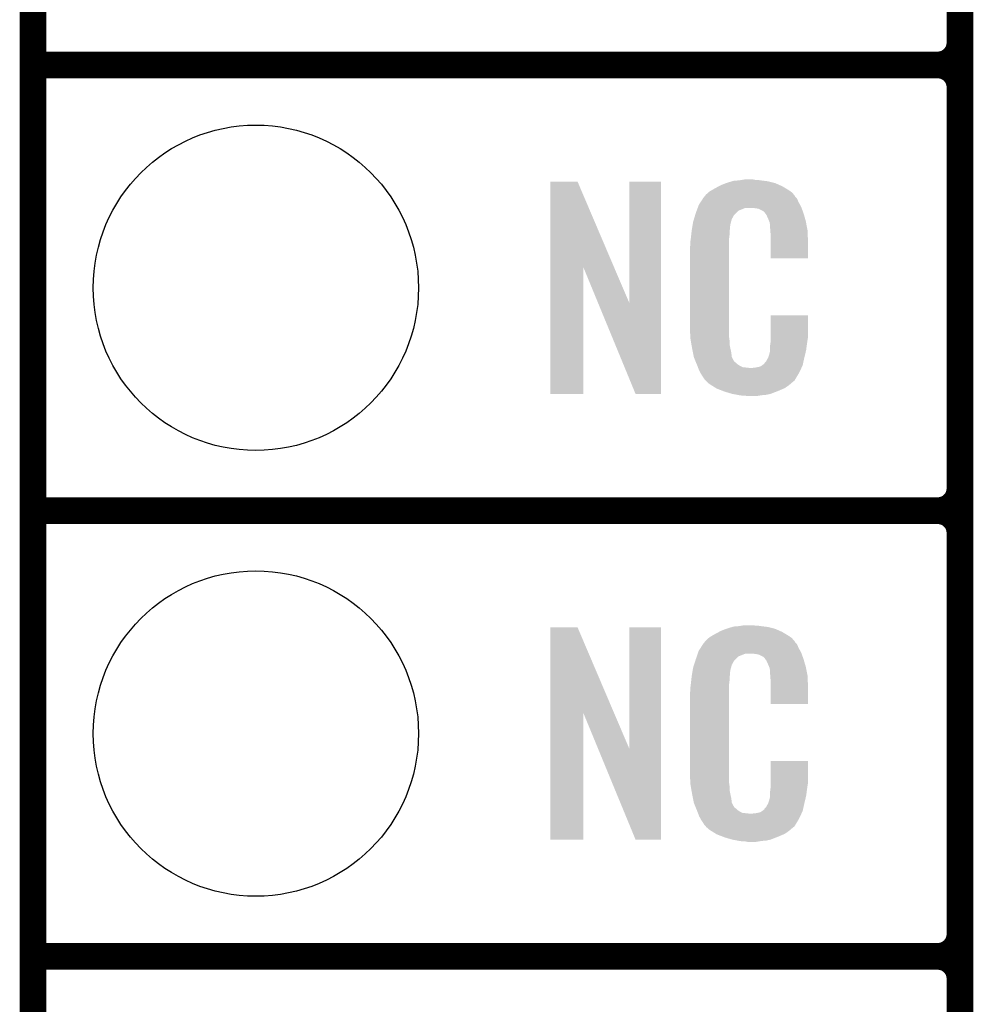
# Model space of a CAD drawing. Extents: x -0.05 to 0.95, y -0.15 to 2.1.
# Tile 4 of 35: x -0.05 to 0.16, y 0.14 to 0.36. Entities that reach past the tile are written whole.
import ezdxf

# ---------------------------------------------------------------- set-up
doc = ezdxf.new("R2010")
doc.units = 0
doc.layers.get('0').update_dxf_attribs({"linetype": 'CONTINUOUS'})
for name, color, linetype in [('HALL_CURRENT_24_V100_GKO', 5, 'CONTINUOUS'), ('HALL_CURRENT_24_V100_GTO', 14, 'CONTINUOUS'), ('HALL_CURRENT_24_V100_GTS', 12, 'CONTINUOUS')]:
    doc.layers.add(name, color=color, linetype=linetype)

# ---------------------------------------------------------------- blocks, each defined once
blk = doc.blocks.new('ROUND_39')
blk.add_circle((0, 0), 0.0365)

msp = doc.modelspace()

# ---------------------------------------------------------------- linework, layer by layer
at = {"layer": 'HALL_CURRENT_24_V100_GKO', "const_width": 0.006}
msp.add_lwpolyline([(-0.05, -0.15), (-0.05, 2.01)], dxfattribs=at)
at = {"layer": 'HALL_CURRENT_24_V100_GTO', "const_width": 0.006}
for points in [[(0.158, -0.022), (0.158, 0.722)], [(0.158, 0.355), (0.158, 0.445)], [(-0.05, 0.35), (0.153, 0.35)], [(-0.05, 0.35), (0.153, 0.35)], [(0.158, 0.255), (0.158, 0.345)], [(-0.05, 0.25), (0.153, 0.25)], [(-0.05, 0.25), (0.153, 0.25)], [(0.158, 0.155), (0.158, 0.245)], [(-0.05, 0.15), (0.153, 0.15)], [(-0.05, 0.15), (0.153, 0.15)], [(0.158, 0.055), (0.158, 0.145)]]:
    msp.add_lwpolyline(points, dxfattribs=at)
for points in [[(0.153, 0.35, 0.414214), (0.158, 0.355)], [(0.158, 0.345, 0.414214), (0.153, 0.35)], [(0.158, 0.345, 0.414214), (0.153, 0.35)], [(0.153, 0.25, 0.414214), (0.158, 0.255)], [(0.158, 0.245, 0.414214), (0.153, 0.25)], [(0.158, 0.245, 0.414214), (0.153, 0.25)], [(0.153, 0.15, 0.414214), (0.158, 0.155)], [(0.158, 0.145, 0.414214), (0.153, 0.15)], [(0.158, 0.145, 0.414214), (0.153, 0.15)]]:
    msp.add_lwpolyline(points, format="xyb", dxfattribs=at)
at = {"layer": 'HALL_CURRENT_24_V100_GTO'}
for points in [[(0.0661, 0.30459), (0.0661, 0.3238), (0.08039, 0.30459), (0.0722, 0.3238)], [(0.0661, 0.3238), (0.0661, 0.3238), (0.0722, 0.3238), (0.0661, 0.3238)], [(0.0838, 0.29661), (0.0838, 0.3238), (0.0909, 0.29661), (0.0909, 0.3238)], [(0.0838, 0.3238), (0.0838, 0.3238), (0.0909, 0.3238), (0.0838, 0.3238)], [(0.103, 0.3223), (0.10393, 0.3228), (0.11893, 0.3223), (0.1181, 0.3228)], [(0.10393, 0.3228), (0.1043, 0.323), (0.1181, 0.3228), (0.11764, 0.323)], [(0.1043, 0.323), (0.1053, 0.3234), (0.11764, 0.323), (0.11673, 0.3234)], [(0.1053, 0.3234), (0.1056, 0.3235), (0.11673, 0.3234), (0.1165, 0.3235)], [(0.1056, 0.3235), (0.1062, 0.3237), (0.1165, 0.3235), (0.1157, 0.3237)], [(0.1062, 0.3237), (0.10687, 0.3239), (0.1157, 0.3237), (0.1149, 0.3239)], [(0.10687, 0.3239), (0.1072, 0.324), (0.1149, 0.3239), (0.1141, 0.324)], [(0.1072, 0.324), (0.1084, 0.3241), (0.1141, 0.324), (0.1133, 0.3241)], [(0.1084, 0.3241), (0.109, 0.3242), (0.1133, 0.3241), (0.1127, 0.3242)], [(0.109, 0.3242), (0.1096, 0.3243), (0.1121, 0.3242), (0.1116, 0.3243)], [(0.1005, 0.3203), (0.1006, 0.3204), (0.1212, 0.3203), (0.1211, 0.3204)], [(0.1006, 0.3204), (0.10068, 0.3205), (0.1211, 0.3204), (0.121, 0.3205)], [(0.10068, 0.3205), (0.10084, 0.3207), (0.121, 0.3205), (0.1209, 0.3207)], [(0.10084, 0.3207), (0.101, 0.3209), (0.1209, 0.3207), (0.12073, 0.3209)], [(0.101, 0.3209), (0.10157, 0.3214), (0.12073, 0.3209), (0.1203, 0.3214)], [(0.10157, 0.3214), (0.1018, 0.3216), (0.1203, 0.3214), (0.12002, 0.3216)], [(0.1018, 0.3216), (0.10231, 0.3219), (0.12002, 0.3216), (0.1196, 0.3219)], [(0.10231, 0.3219), (0.103, 0.3223), (0.1196, 0.3219), (0.11893, 0.3223)], [(0.09914, 0.3179), (0.09922, 0.3181), (0.12247, 0.3179), (0.1224, 0.3181)], [(0.09922, 0.3181), (0.0994, 0.3186), (0.1224, 0.3181), (0.12213, 0.3186)], [(0.0994, 0.3186), (0.09979, 0.3192), (0.12213, 0.3186), (0.1218, 0.3192)], [(0.09979, 0.3192), (0.10037, 0.3201), (0.1218, 0.3192), (0.1214, 0.3201)], [(0.10037, 0.3201), (0.1005, 0.3203), (0.1214, 0.3201), (0.1212, 0.3203)], [(0.09831, 0.3154), (0.09858, 0.3163), (0.1068, 0.3154), (0.1073, 0.3163)], [(0.09858, 0.3163), (0.0987, 0.3167), (0.1073, 0.3163), (0.1077, 0.3167)], [(0.0987, 0.3167), (0.09892, 0.3173), (0.1077, 0.3167), (0.1083, 0.3173)], [(0.09892, 0.3173), (0.09914, 0.3179), (0.1083, 0.3173), (0.1098, 0.3179)], [(0.09914, 0.3179), (0.09914, 0.3179), (0.1098, 0.3179), (0.1117, 0.3179)], [(0.1124, 0.3178), (0.1117, 0.3179), (0.12251, 0.3178), (0.12247, 0.3179)], [(0.1129, 0.3177), (0.1124, 0.3178), (0.12254, 0.3177), (0.12251, 0.3178)], [(0.1139, 0.3172), (0.1129, 0.3177), (0.12272, 0.3172), (0.12254, 0.3177)], [(0.1141, 0.317), (0.1139, 0.3172), (0.12279, 0.317), (0.12272, 0.3172)], [(0.11431, 0.3167), (0.1141, 0.317), (0.1229, 0.3167), (0.12279, 0.317)], [(0.1146, 0.3163), (0.11431, 0.3167), (0.12302, 0.3163), (0.1229, 0.3167)], [(0.115, 0.3154), (0.1146, 0.3163), (0.12328, 0.3154), (0.12302, 0.3163)], [(0.09786, 0.3132), (0.09794, 0.3137), (0.1064, 0.3132), (0.1064, 0.3137)], [(0.09794, 0.3137), (0.09801, 0.3141), (0.1064, 0.3137), (0.1065, 0.3141)], [(0.09801, 0.3141), (0.09804, 0.3143), (0.1065, 0.3141), (0.1065, 0.3143)], [(0.09804, 0.3143), (0.0981, 0.3147), (0.1065, 0.3143), (0.10661, 0.3147)], [(0.0981, 0.3147), (0.09831, 0.3154), (0.10661, 0.3147), (0.1068, 0.3154)], [(0.11516, 0.315), (0.115, 0.3154), (0.1234, 0.315), (0.12328, 0.3154)], [(0.1152, 0.3149), (0.11516, 0.315), (0.12342, 0.3149), (0.1234, 0.315)], [(0.1153, 0.3147), (0.1152, 0.3149), (0.12346, 0.3147), (0.12342, 0.3149)], [(0.1153, 0.3146), (0.1153, 0.3147), (0.12348, 0.3146), (0.12346, 0.3147)], [(0.1154, 0.3141), (0.1153, 0.3146), (0.12357, 0.3141), (0.12348, 0.3146)], [(0.1154, 0.3134), (0.1154, 0.3141), (0.1237, 0.3134), (0.12357, 0.3141)], [(0.09761, 0.3111), (0.0977, 0.3119), (0.1062, 0.3111), (0.1063, 0.3119)], [(0.0977, 0.3119), (0.09779, 0.3127), (0.1063, 0.3119), (0.1063, 0.3127)], [(0.09779, 0.3127), (0.0978, 0.3128), (0.1063, 0.3127), (0.10632, 0.3128)], [(0.0978, 0.3128), (0.09786, 0.3132), (0.10632, 0.3128), (0.1064, 0.3132)], [(0.11544, 0.3129), (0.1154, 0.3134), (0.1238, 0.3129), (0.1237, 0.3134)], [(0.1155, 0.3121), (0.11544, 0.3129), (0.12383, 0.3121), (0.1238, 0.3129)], [(0.1155, 0.3106), (0.1155, 0.3121), (0.1239, 0.3106), (0.12383, 0.3121)], [(0.0974, 0.3091), (0.0975, 0.3096), (0.1062, 0.3091), (0.1062, 0.3096)], [(0.0975, 0.3103), (0.0976, 0.311), (0.1062, 0.3103), (0.1062, 0.311)], [(0.0975, 0.3096), (0.0975, 0.3103), (0.1062, 0.3096), (0.1062, 0.3103)], [(0.0976, 0.311), (0.09761, 0.3111), (0.1062, 0.311), (0.1062, 0.3111)], [(0.1155, 0.3066), (0.1155, 0.3106), (0.1239, 0.3066), (0.1239, 0.3106)], [(0.0974, 0.2914), (0.0974, 0.3091), (0.1062, 0.2914), (0.1062, 0.3091)], [(0.0661, 0.2762), (0.0661, 0.30459), (0.0735, 0.2762), (0.0735, 0.30459)], [(0.07679, 0.29661), (0.0735, 0.30459), (0.0838, 0.29661), (0.08039, 0.30459)], [(0.0852, 0.2762), (0.07679, 0.29661), (0.0909, 0.2762), (0.0909, 0.29661)], [(0.1155, 0.2889), (0.1155, 0.2938), (0.1239, 0.2889), (0.1239, 0.2938)], [(0.1155, 0.2938), (0.1155, 0.2938), (0.1239, 0.2938), (0.1155, 0.2938)], [(0.09749, 0.2889), (0.0974, 0.2914), (0.1062, 0.2889), (0.1062, 0.2914)], [(0.0975, 0.2887), (0.09749, 0.2889), (0.10623, 0.2887), (0.1062, 0.2889)], [(0.09759, 0.2882), (0.0975, 0.2887), (0.1063, 0.2882), (0.10623, 0.2887)], [(0.09774, 0.2873), (0.09759, 0.2882), (0.1063, 0.2873), (0.1063, 0.2882)], [(0.0979, 0.2864), (0.09774, 0.2873), (0.10649, 0.2864), (0.1063, 0.2873)], [(0.1154, 0.2871), (0.11547, 0.2876), (0.12363, 0.2871), (0.1237, 0.2876)], [(0.11547, 0.2876), (0.1155, 0.2878), (0.1237, 0.2876), (0.12373, 0.2878)], [(0.1155, 0.2883), (0.1155, 0.2889), (0.1238, 0.2883), (0.1239, 0.2889)], [(0.1155, 0.2878), (0.1155, 0.2883), (0.12373, 0.2878), (0.1238, 0.2883)], [(0.0981, 0.2854), (0.0979, 0.2864), (0.1067, 0.2854), (0.10649, 0.2864)], [(0.09828, 0.2845), (0.0981, 0.2854), (0.1068, 0.2845), (0.1067, 0.2854)], [(0.115, 0.2844), (0.1153, 0.2854), (0.1231, 0.2844), (0.12334, 0.2854)], [(0.1153, 0.2855), (0.1154, 0.2857), (0.12336, 0.2855), (0.12341, 0.2857)], [(0.1153, 0.2854), (0.1153, 0.2855), (0.12334, 0.2854), (0.12336, 0.2855)], [(0.1154, 0.2861), (0.1154, 0.2871), (0.1235, 0.2861), (0.12363, 0.2871)], [(0.1154, 0.2857), (0.1154, 0.2861), (0.12341, 0.2857), (0.1235, 0.2861)], [(0.0983, 0.2844), (0.09828, 0.2845), (0.10685, 0.2844), (0.1068, 0.2845)], [(0.09859, 0.2837), (0.0983, 0.2844), (0.1072, 0.2837), (0.10685, 0.2844)], [(0.09863, 0.2836), (0.09859, 0.2837), (0.1073, 0.2836), (0.1072, 0.2837)], [(0.09871, 0.2834), (0.09863, 0.2836), (0.1074, 0.2834), (0.1073, 0.2836)], [(0.09879, 0.2832), (0.09871, 0.2834), (0.1077, 0.2832), (0.1074, 0.2834)], [(0.09892, 0.2829), (0.09879, 0.2832), (0.108, 0.2829), (0.1077, 0.2832)], [(0.099, 0.2827), (0.09892, 0.2829), (0.1083, 0.2827), (0.108, 0.2829)], [(0.1136, 0.2826), (0.114, 0.2829), (0.1227, 0.2826), (0.12277, 0.2829)], [(0.1141, 0.2831), (0.1145, 0.2835), (0.12281, 0.2831), (0.1229, 0.2835)], [(0.1141, 0.2829), (0.1141, 0.2831), (0.12277, 0.2829), (0.12281, 0.2831)], [(0.1145, 0.2835), (0.115, 0.2844), (0.1229, 0.2835), (0.1231, 0.2844)], [(0.09908, 0.2825), (0.099, 0.2827), (0.1086, 0.2825), (0.1083, 0.2827)], [(0.09919, 0.2822), (0.09908, 0.2825), (0.1092, 0.2822), (0.1086, 0.2825)], [(0.09927, 0.282), (0.09919, 0.2822), (0.111, 0.282), (0.1092, 0.2822)], [(0.0995, 0.2814), (0.09927, 0.282), (0.12214, 0.2814), (0.12242, 0.282)], [(0.09978, 0.2809), (0.0995, 0.2814), (0.1219, 0.2809), (0.12214, 0.2814)], [(0.1, 0.2805), (0.09978, 0.2809), (0.12166, 0.2805), (0.1219, 0.2809)], [(0.1114, 0.282), (0.1117, 0.2821), (0.12242, 0.282), (0.12246, 0.2821)], [(0.1121, 0.2821), (0.1131, 0.2823), (0.12246, 0.2821), (0.12256, 0.2823)], [(0.1131, 0.2823), (0.1136, 0.2826), (0.12256, 0.2823), (0.1227, 0.2826)], [(0.1004, 0.2799), (0.1, 0.2805), (0.1213, 0.2799), (0.12166, 0.2805)], [(0.1005, 0.2798), (0.1004, 0.2799), (0.12124, 0.2798), (0.1213, 0.2799)], [(0.1005, 0.2797), (0.1005, 0.2798), (0.12118, 0.2797), (0.12124, 0.2798)], [(0.10076, 0.2794), (0.1005, 0.2797), (0.121, 0.2794), (0.12118, 0.2797)], [(0.10093, 0.2792), (0.10076, 0.2794), (0.1209, 0.2792), (0.121, 0.2794)], [(0.1011, 0.279), (0.10093, 0.2792), (0.12065, 0.279), (0.1209, 0.2792)], [(0.10133, 0.2788), (0.1011, 0.279), (0.1204, 0.2788), (0.12065, 0.279)], [(0.1018, 0.2784), (0.10133, 0.2788), (0.11993, 0.2784), (0.1204, 0.2788)], [(0.10212, 0.2782), (0.1018, 0.2784), (0.1197, 0.2782), (0.11993, 0.2784)], [(0.10324, 0.2775), (0.10212, 0.2782), (0.1187, 0.2775), (0.1197, 0.2782)], [(0.1034, 0.2774), (0.10324, 0.2775), (0.11847, 0.2774), (0.1187, 0.2775)], [(0.10469, 0.2769), (0.1034, 0.2774), (0.1173, 0.2769), (0.11847, 0.2774)], [(0.1052, 0.2767), (0.10469, 0.2769), (0.11679, 0.2767), (0.1173, 0.2769)], [(0.1069, 0.2762), (0.1052, 0.2767), (0.1155, 0.2762), (0.11679, 0.2767)], [(0.10797, 0.276), (0.1069, 0.2762), (0.1146, 0.276), (0.1155, 0.2762)], [(0.1085, 0.2759), (0.10797, 0.276), (0.1135, 0.2759), (0.1146, 0.276)], [(0.1092, 0.2758), (0.1085, 0.2759), (0.1129, 0.2758), (0.1135, 0.2759)], [(0.1103, 0.2757), (0.1098, 0.2758), (0.1123, 0.2757), (0.1129, 0.2758)], [(0.0661, 0.20459), (0.0661, 0.2238), (0.08039, 0.20459), (0.0722, 0.2238)], [(0.0661, 0.2238), (0.0661, 0.2238), (0.0722, 0.2238), (0.0661, 0.2238)], [(0.0838, 0.19661), (0.0838, 0.2238), (0.0909, 0.19661), (0.0909, 0.2238)], [(0.0838, 0.2238), (0.0838, 0.2238), (0.0909, 0.2238), (0.0838, 0.2238)], [(0.1043, 0.223), (0.1053, 0.2234), (0.11764, 0.223), (0.11673, 0.2234)], [(0.1053, 0.2234), (0.1056, 0.2235), (0.11673, 0.2234), (0.1165, 0.2235)], [(0.1056, 0.2235), (0.1062, 0.2237), (0.1165, 0.2235), (0.1157, 0.2237)], [(0.1062, 0.2237), (0.10687, 0.2239), (0.1157, 0.2237), (0.1149, 0.2239)], [(0.10687, 0.2239), (0.1072, 0.224), (0.1149, 0.2239), (0.1141, 0.224)], [(0.1072, 0.224), (0.1084, 0.2241), (0.1141, 0.224), (0.1133, 0.2241)], [(0.1084, 0.2241), (0.109, 0.2242), (0.1133, 0.2241), (0.1127, 0.2242)], [(0.109, 0.2242), (0.1096, 0.2243), (0.1121, 0.2242), (0.1116, 0.2243)], [(0.10084, 0.2207), (0.101, 0.2209), (0.1209, 0.2207), (0.12073, 0.2209)], [(0.101, 0.2209), (0.10157, 0.2214), (0.12073, 0.2209), (0.1203, 0.2214)], [(0.10157, 0.2214), (0.1018, 0.2216), (0.1203, 0.2214), (0.12002, 0.2216)], [(0.1018, 0.2216), (0.10231, 0.2219), (0.12002, 0.2216), (0.1196, 0.2219)], [(0.10231, 0.2219), (0.103, 0.2223), (0.1196, 0.2219), (0.11893, 0.2223)], [(0.103, 0.2223), (0.10393, 0.2228), (0.11893, 0.2223), (0.1181, 0.2228)], [(0.10393, 0.2228), (0.1043, 0.223), (0.1181, 0.2228), (0.11764, 0.223)], [(0.0994, 0.2186), (0.09979, 0.2192), (0.12213, 0.2186), (0.1218, 0.2192)], [(0.09979, 0.2192), (0.10037, 0.2201), (0.1218, 0.2192), (0.1214, 0.2201)], [(0.10037, 0.2201), (0.1005, 0.2203), (0.1214, 0.2201), (0.1212, 0.2203)], [(0.1005, 0.2203), (0.1006, 0.2204), (0.1212, 0.2203), (0.1211, 0.2204)], [(0.1006, 0.2204), (0.10068, 0.2205), (0.1211, 0.2204), (0.121, 0.2205)], [(0.10068, 0.2205), (0.10084, 0.2207), (0.121, 0.2205), (0.1209, 0.2207)], [(0.09861, 0.2163), (0.0987, 0.2166), (0.1073, 0.2163), (0.1076, 0.2166)], [(0.0987, 0.2166), (0.09895, 0.2173), (0.1076, 0.2166), (0.1083, 0.2173)], [(0.09895, 0.2173), (0.09915, 0.2179), (0.1083, 0.2173), (0.1098, 0.2179)], [(0.09915, 0.2179), (0.09922, 0.2181), (0.12247, 0.2179), (0.1224, 0.2181)], [(0.09915, 0.2179), (0.09915, 0.2179), (0.1098, 0.2179), (0.1117, 0.2179)], [(0.09922, 0.2181), (0.0994, 0.2186), (0.1224, 0.2181), (0.12213, 0.2186)], [(0.1124, 0.2178), (0.1117, 0.2179), (0.12251, 0.2178), (0.12247, 0.2179)], [(0.1129, 0.2177), (0.1124, 0.2178), (0.12254, 0.2177), (0.12251, 0.2178)], [(0.1139, 0.2172), (0.1129, 0.2177), (0.12272, 0.2172), (0.12254, 0.2177)], [(0.1141, 0.217), (0.1139, 0.2172), (0.12279, 0.217), (0.12272, 0.2172)], [(0.11431, 0.2167), (0.1141, 0.217), (0.1229, 0.2167), (0.12279, 0.217)], [(0.1146, 0.2163), (0.11431, 0.2167), (0.12302, 0.2163), (0.1229, 0.2167)], [(0.09801, 0.2141), (0.09804, 0.2143), (0.1065, 0.2141), (0.1065, 0.2143)], [(0.09804, 0.2143), (0.0981, 0.2147), (0.1065, 0.2143), (0.10661, 0.2147)], [(0.0981, 0.2147), (0.09832, 0.2154), (0.10661, 0.2147), (0.1068, 0.2154)], [(0.09832, 0.2154), (0.09861, 0.2163), (0.1068, 0.2154), (0.1073, 0.2163)], [(0.115, 0.2154), (0.1146, 0.2163), (0.12328, 0.2154), (0.12302, 0.2163)], [(0.11516, 0.215), (0.115, 0.2154), (0.1234, 0.215), (0.12328, 0.2154)], [(0.1152, 0.2149), (0.11516, 0.215), (0.12342, 0.2149), (0.1234, 0.215)], [(0.1153, 0.2147), (0.1152, 0.2149), (0.12346, 0.2147), (0.12342, 0.2149)], [(0.1153, 0.2146), (0.1153, 0.2147), (0.12348, 0.2146), (0.12346, 0.2147)], [(0.1154, 0.2141), (0.1153, 0.2146), (0.12358, 0.2141), (0.12348, 0.2146)], [(0.0977, 0.2119), (0.09779, 0.2127), (0.1063, 0.2119), (0.1063, 0.2127)], [(0.09779, 0.2127), (0.0978, 0.2128), (0.1063, 0.2127), (0.10632, 0.2128)], [(0.0978, 0.2128), (0.09786, 0.2132), (0.10632, 0.2128), (0.1064, 0.2132)], [(0.09786, 0.2132), (0.09794, 0.2137), (0.1064, 0.2132), (0.1064, 0.2137)], [(0.09794, 0.2137), (0.09801, 0.2141), (0.1064, 0.2137), (0.1065, 0.2141)], [(0.1154, 0.2134), (0.1154, 0.2141), (0.12372, 0.2134), (0.12358, 0.2141)], [(0.11543, 0.213), (0.1154, 0.2134), (0.1238, 0.213), (0.12372, 0.2134)], [(0.1155, 0.2121), (0.11543, 0.213), (0.12384, 0.2121), (0.1238, 0.213)], [(0.1155, 0.2106), (0.1155, 0.2121), (0.1239, 0.2106), (0.12384, 0.2121)], [(0.0975, 0.2103), (0.0976, 0.211), (0.1062, 0.2103), (0.1062, 0.211)], [(0.0975, 0.2096), (0.0975, 0.2103), (0.1062, 0.2096), (0.1062, 0.2103)], [(0.0976, 0.211), (0.09761, 0.2111), (0.1062, 0.211), (0.1062, 0.2111)], [(0.09761, 0.2111), (0.0977, 0.2119), (0.1062, 0.2111), (0.1063, 0.2119)], [(0.1155, 0.2066), (0.1155, 0.2106), (0.1239, 0.2066), (0.1239, 0.2106)], [(0.0974, 0.2091), (0.0975, 0.2096), (0.1062, 0.2091), (0.1062, 0.2096)], [(0.0974, 0.1914), (0.0974, 0.2091), (0.1062, 0.1914), (0.1062, 0.2091)], [(0.0661, 0.1762), (0.0661, 0.20459), (0.0735, 0.1762), (0.0735, 0.20459)], [(0.07679, 0.19661), (0.0735, 0.20459), (0.0838, 0.19661), (0.08039, 0.20459)], [(0.0852, 0.1762), (0.07679, 0.19661), (0.0909, 0.1762), (0.0909, 0.19661)], [(0.1155, 0.1889), (0.1155, 0.1938), (0.1239, 0.1889), (0.1239, 0.1938)], [(0.1155, 0.1938), (0.1155, 0.1938), (0.1239, 0.1938), (0.1155, 0.1938)], [(0.09749, 0.1889), (0.0974, 0.1914), (0.1062, 0.1889), (0.1062, 0.1914)], [(0.0975, 0.1887), (0.09749, 0.1889), (0.10623, 0.1887), (0.1062, 0.1889)], [(0.09759, 0.1882), (0.0975, 0.1887), (0.1063, 0.1882), (0.10623, 0.1887)], [(0.09774, 0.1873), (0.09759, 0.1882), (0.1063, 0.1873), (0.1063, 0.1882)], [(0.11547, 0.1876), (0.1155, 0.1878), (0.1237, 0.1876), (0.12373, 0.1878)], [(0.1155, 0.1883), (0.1155, 0.1889), (0.1238, 0.1883), (0.1239, 0.1889)], [(0.1155, 0.1878), (0.1155, 0.1883), (0.12373, 0.1878), (0.1238, 0.1883)], [(0.0979, 0.1864), (0.09774, 0.1873), (0.10649, 0.1864), (0.1063, 0.1873)], [(0.0981, 0.1854), (0.0979, 0.1864), (0.1067, 0.1854), (0.10649, 0.1864)], [(0.1153, 0.1855), (0.1154, 0.1857), (0.12336, 0.1855), (0.12341, 0.1857)], [(0.1154, 0.187), (0.11547, 0.1876), (0.12362, 0.187), (0.1237, 0.1876)], [(0.1154, 0.1861), (0.1154, 0.187), (0.1235, 0.1861), (0.12362, 0.187)], [(0.1154, 0.1857), (0.1154, 0.1861), (0.12341, 0.1857), (0.1235, 0.1861)], [(0.09828, 0.1845), (0.0981, 0.1854), (0.1068, 0.1845), (0.1067, 0.1854)], [(0.0983, 0.1844), (0.09828, 0.1845), (0.10685, 0.1844), (0.1068, 0.1845)], [(0.09859, 0.1837), (0.0983, 0.1844), (0.1072, 0.1837), (0.10685, 0.1844)], [(0.09863, 0.1836), (0.09859, 0.1837), (0.1073, 0.1836), (0.1072, 0.1837)], [(0.09871, 0.1834), (0.09863, 0.1836), (0.1074, 0.1834), (0.1073, 0.1836)], [(0.09879, 0.1832), (0.09871, 0.1834), (0.1077, 0.1832), (0.1074, 0.1834)], [(0.1141, 0.1831), (0.1145, 0.1835), (0.12281, 0.1831), (0.1229, 0.1835)], [(0.1145, 0.1835), (0.115, 0.1844), (0.1229, 0.1835), (0.1231, 0.1844)], [(0.115, 0.1844), (0.1153, 0.1854), (0.1231, 0.1844), (0.12334, 0.1854)], [(0.1153, 0.1854), (0.1153, 0.1855), (0.12334, 0.1854), (0.12336, 0.1855)], [(0.09892, 0.1829), (0.09879, 0.1832), (0.108, 0.1829), (0.1077, 0.1832)], [(0.099, 0.1827), (0.09892, 0.1829), (0.1083, 0.1827), (0.108, 0.1829)], [(0.09908, 0.1825), (0.099, 0.1827), (0.1086, 0.1825), (0.1083, 0.1827)], [(0.09919, 0.1822), (0.09908, 0.1825), (0.1092, 0.1822), (0.1086, 0.1825)], [(0.09927, 0.182), (0.09919, 0.1822), (0.111, 0.182), (0.1092, 0.1822)], [(0.0995, 0.1814), (0.09927, 0.182), (0.12214, 0.1814), (0.12242, 0.182)], [(0.09978, 0.1809), (0.0995, 0.1814), (0.1219, 0.1809), (0.12214, 0.1814)], [(0.1114, 0.182), (0.1117, 0.1821), (0.12242, 0.182), (0.12246, 0.1821)], [(0.1121, 0.1821), (0.1131, 0.1823), (0.12246, 0.1821), (0.12256, 0.1823)], [(0.1131, 0.1823), (0.1136, 0.1826), (0.12256, 0.1823), (0.1227, 0.1826)], [(0.1136, 0.1826), (0.114, 0.1829), (0.1227, 0.1826), (0.12277, 0.1829)], [(0.1141, 0.1829), (0.1141, 0.1831), (0.12277, 0.1829), (0.12281, 0.1831)], [(0.1, 0.1805), (0.09978, 0.1809), (0.12166, 0.1805), (0.1219, 0.1809)], [(0.1004, 0.1799), (0.1, 0.1805), (0.1213, 0.1799), (0.12166, 0.1805)], [(0.1005, 0.1798), (0.1004, 0.1799), (0.12124, 0.1798), (0.1213, 0.1799)], [(0.1005, 0.1797), (0.1005, 0.1798), (0.12118, 0.1797), (0.12124, 0.1798)], [(0.10076, 0.1794), (0.1005, 0.1797), (0.121, 0.1794), (0.12118, 0.1797)], [(0.10093, 0.1792), (0.10076, 0.1794), (0.1209, 0.1792), (0.121, 0.1794)], [(0.1011, 0.179), (0.10093, 0.1792), (0.12065, 0.179), (0.1209, 0.1792)], [(0.10133, 0.1788), (0.1011, 0.179), (0.1204, 0.1788), (0.12065, 0.179)], [(0.1018, 0.1784), (0.10133, 0.1788), (0.11993, 0.1784), (0.1204, 0.1788)], [(0.10212, 0.1782), (0.1018, 0.1784), (0.1197, 0.1782), (0.11993, 0.1784)], [(0.10324, 0.1775), (0.10212, 0.1782), (0.1187, 0.1775), (0.1197, 0.1782)], [(0.1034, 0.1774), (0.10324, 0.1775), (0.11847, 0.1774), (0.1187, 0.1775)], [(0.10469, 0.1769), (0.1034, 0.1774), (0.1173, 0.1769), (0.11847, 0.1774)], [(0.1052, 0.1767), (0.10469, 0.1769), (0.11679, 0.1767), (0.1173, 0.1769)], [(0.1069, 0.1762), (0.1052, 0.1767), (0.1155, 0.1762), (0.11679, 0.1767)], [(0.10797, 0.176), (0.1069, 0.1762), (0.1146, 0.176), (0.1155, 0.1762)], [(0.1085, 0.1759), (0.10797, 0.176), (0.1135, 0.1759), (0.1146, 0.176)], [(0.1092, 0.1758), (0.1085, 0.1759), (0.1129, 0.1758), (0.1135, 0.1759)], [(0.1103, 0.1757), (0.1098, 0.1758), (0.1123, 0.1757), (0.1129, 0.1758)]]:
    msp.add_solid(points, dxfattribs=at)

# ---------------------------------------------------------------- block references
at = {"layer": 'HALL_CURRENT_24_V100_GTS'}
for p in [(0, 0.3), (0, 0.2)]:
    msp.add_blockref('ROUND_39', p, dxfattribs=at)

doc.saveas('drawing.dxf')
